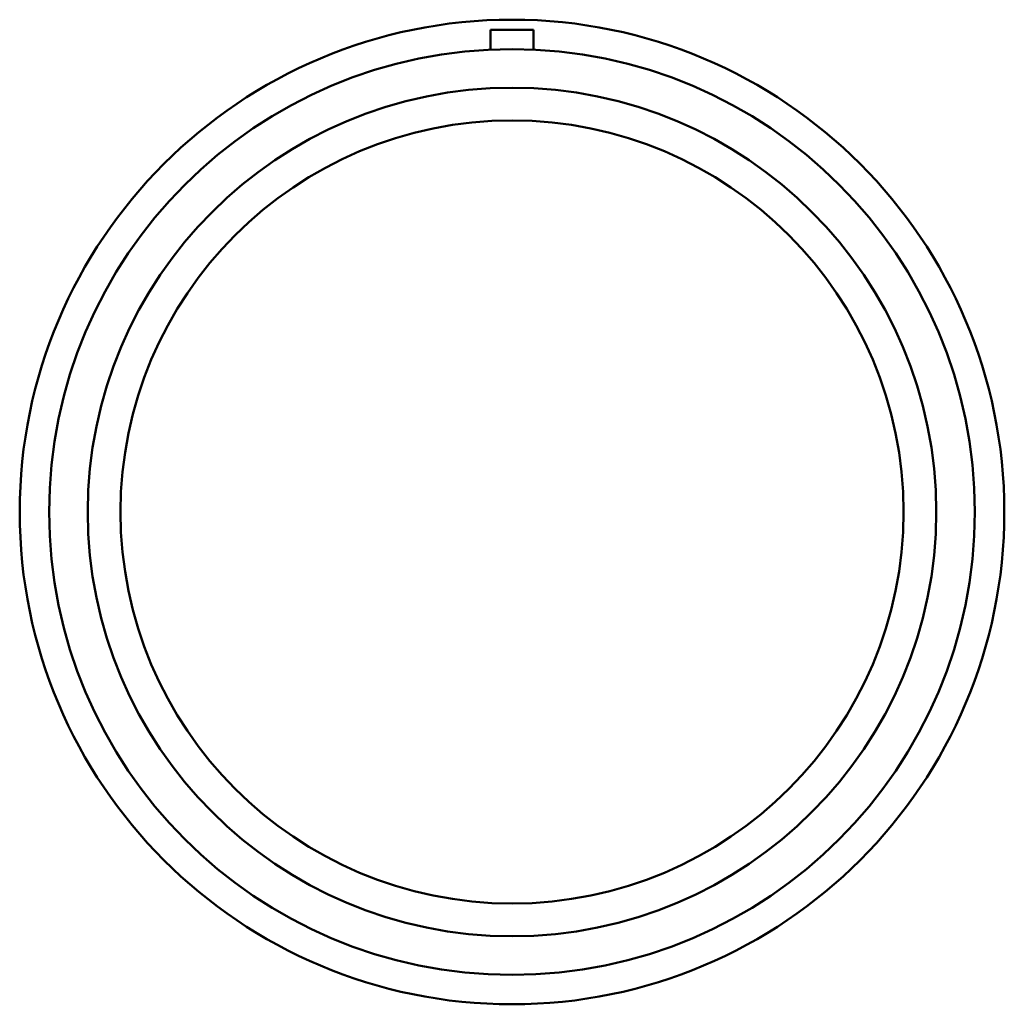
# Model space of a CAD drawing. Header units: inches. Extents: x -16 to 81, y -16 to 85.
# Tile 3 of 4: x 50 to 63, y 18 to 32. Entities that reach past the tile are written whole.
import ezdxf

# ---------------------------------------------------------------- set-up
doc = ezdxf.new("R2010")
doc.units = ezdxf.units.IN
doc.header["$MEASUREMENT"] = 0
doc.layers.add('Visible (ANSI)', color=7, linetype='Continuous', lineweight=50)

msp = doc.modelspace()

# ---------------------------------------------------------------- linework, layer by layer
at = {"layer": 'Visible (ANSI)'}
for p, q in [((56.788, 31.816), (56.198, 31.816)), ((56.198, 31.545), (56.198, 31.816)), ((56.788, 31.545), (56.788, 31.816))]:
    msp.add_line(p, q, dxfattribs=at)
for radius in [6.75, 6.346, 5.817, 5.368]:
    msp.add_circle((56.493, 25.206), radius, dxfattribs=at)

doc.saveas('drawing.dxf')
